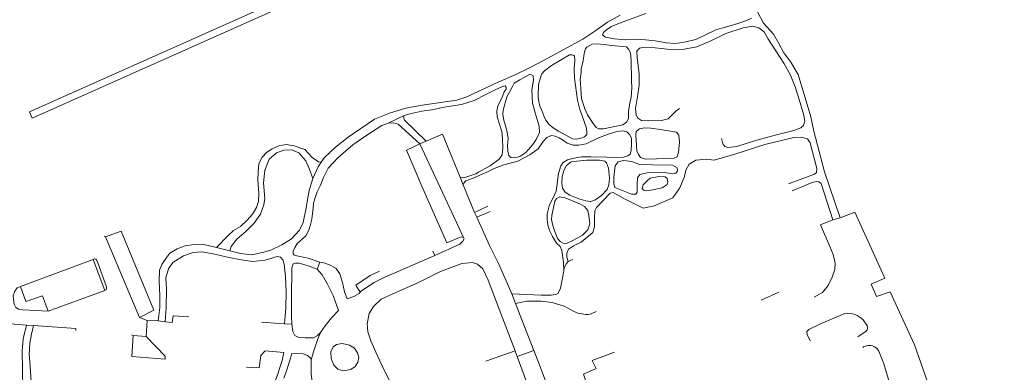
# Model space of a CAD drawing. Extents: x 145000 to 155000, y 457500 to 470000.
# Tile 123 of 196: x 152238 to 152523, y 461289 to 461391. Entities that reach past the tile are written whole.
import ezdxf

# ---------------------------------------------------------------- set-up
doc = ezdxf.new("R2010")
doc.units = 0
doc.header["$LTSCALE"] = 0.2
doc.header["$MEASUREMENT"] = 0
doc.layers.add('kant verharding', color=252, linetype='Continuous', lineweight=0)

msp = doc.modelspace()

# ---------------------------------------------------------------- linework, layer by layer
at = {"layer": 'kant verharding', "lineweight": 0}
for p, q in [((152241.15, 461364.2), (152522.49, 461489.59)), ((152241.99, 461362.39), (152523.12, 461487.68)), ((152380.01, 461369.83), (152380.94, 461371.72)), ((152241.15, 461364.2), (152241.99, 461362.39)), ((152344.97, 461360.9), (152349.57, 461363.14)), ((152355.96, 461355.72), (152354.06, 461354.93)), ((152354.06, 461354.93), (152366.71, 461327.88)), ((152366.58, 461343.03), (152365.75, 461345.32)), ((152366.58, 461343.03), (152369.86, 461335.11)), ((152369.86, 461335.11), (152373.8, 461336.86)), ((152374.39, 461335.4), (152370.56, 461333.68)), ((152479.89, 461335.19), (152475.64, 461333.51)), ((152488.54, 461316.08), (152479.89, 461335.19)), ((152369.86, 461335.11), (152370.56, 461333.68)), ((152370.56, 461333.68), (152374.22, 461325.53)), ((152473.51, 461332.98), (152475.64, 461333.51)), ((152263.15, 461328.05), (152262.78, 461328.19)), ((152263.15, 461328.05), (152272.98, 461304.7)), ((152299.13, 461323.98), (152295.26, 461324.99)), ((152358.42, 461322.63), (152357.87, 461323.89)), ((152238.6, 461313.62), (152259.62, 461321.49)), ((152259.62, 461321.49), (152262.97, 461312.52)), ((152324.35, 461318.64), (152325.2, 461320.73)), ((152484.64, 461314.3), (152488.54, 461316.08)), ((152262.97, 461312.52), (152246.57, 461306.53)), ((152486.18, 461310.76), (152484.64, 461314.3)), ((152381.79, 461308.74), (152380.68, 461311.52)), ((152457.94, 461312.05), (152452.83, 461309.69)), ((152490.08, 461312.1), (152486.18, 461310.76)), ((152381.79, 461308.74), (152387.05, 461295.19)), ((152275.2, 461303.82), (152272.98, 461304.7)), ((152482.32, 461303.98), (152483.51, 461302.15)), ((152240.3, 461302.51), (152242.4, 461302.38)), ((152274.95, 461299.19), (152275.2, 461303.82)), ((152278.37, 461303.72), (152275.2, 461303.82)), ((152278.37, 461303.72), (152280.44, 461303.41)), ((152314.91, 461302.91), (152308.33, 461303.37)), ((152314.91, 461302.91), (152317.1, 461302.79)), ((152271.19, 461299.53), (152270.72, 461299.73)), ((152274.95, 461299.19), (152271.19, 461299.53)), ((152381.69, 461295.07), (152373.17, 461292.03)), ((152382.27, 461293.47), (152381.69, 461295.07)), ((152387.05, 461295.19), (152382.27, 461293.47)), ((152384.91, 461286.14), (152382.27, 461293.47))]:
    msp.add_line(p, q, dxfattribs=at)
at = {"layer": 'kant verharding', "lineweight": 0, "flags": 128}
for points in [[(152475.64, 461333.51), (152471.15, 461346.83), (152468.06, 461358.61), (152467.16, 461362.77), (152463.55, 461374.96), (152461.41, 461378.56), (152459.32, 461381.23), (152457.95, 461383.98), (152456.41, 461386.67), (152453.48, 461389.86), (152451.87, 461392.9), (152451.6, 461394.49), (152451.36, 461396.35), (152450.43, 461398.41), (152449.55, 461399.96), (152448.14, 461402.25), (152447.94, 461403.47), (152448.49, 461404.87), (152449.55, 461405.77), (152454.84, 461408.13), (152455.65, 461408.4)], [(152419.48, 461392.65), (152411.8, 461389.84), (152409.53, 461388.86), (152408.19, 461388.03), (152407.18, 461387.1), (152406.96, 461386.42), (152407.79, 461385.77), (152410.43, 461385.27), (152413.43, 461384.99), (152416.24, 461385.14), (152419.39, 461385.03), (152422.14, 461384.72), (152425.41, 461384.12), (152428.07, 461383.95), (152430.56, 461384.29), (152433.94, 461385.1), (152439.66, 461387.84), (152442.48, 461388.7), (152446.07, 461389.68), (152448.55, 461390.56), (152450.04, 461391.3)], [(152412.06, 461392.11), (152408.37, 461390.08), (152404.7, 461387.46), (152401.24, 461385.15), (152389.83, 461379.06), (152385.83, 461376.86), (152381.82, 461374.98), (152376.89, 461372.89), (152367.7, 461368.53), (152364.81, 461367.58), (152354.74, 461366.08), (152350.01, 461365.25), (152345.33, 461363.77), (152341, 461362.02), (152333.37, 461356.86), (152329.68, 461353.99), (152326.48, 461350.98), (152325.56, 461349.6)], [(152429.23, 461365.15), (152428.12, 461364.39), (152425.9, 461362.13), (152423.97, 461361.65), (152420.16, 461361.55), (152418.21, 461361.69), (152417.08, 461362.44), (152416.62, 461363.35), (152416.47, 461365.1), (152417.17, 461369.22), (152417.48, 461371.89), (152417.48, 461375.04), (152417.27, 461377.44), (152416.92, 461379.93), (152416.83, 461381.68), (152417.66, 461382.55), (152419.13, 461382.86), (152422.15, 461382.69), (152426.5, 461382.2), (152430.49, 461382.31), (152434.2, 461382.96), (152438.24, 461384.73), (152442.56, 461386.82), (152447.56, 461388.5), (152450.37, 461388.97), (152452.12, 461388.43), (152453.66, 461387.34), (152454.7, 461385.39)], [(152401.23, 461378.43), (152401.73, 461381.48), (152401.97, 461382.37), (152402.38, 461382.86), (152403.94, 461383.72), (152405.18, 461383.83), (152407.36, 461383.61), (152409.54, 461383.31), (152413.82, 461382.93), (152414.48, 461382.31), (152415, 461381.19), (152415.17, 461378.97), (152415.26, 461373.25), (152415.37, 461370.99), (152415.18, 461368.45), (152414.78, 461366.74), (152414.42, 461364.13), (152414.42, 461362.26), (152413.83, 461361.15), (152412.81, 461360.37), (152407.24, 461359.23), (152405.89, 461359.28), (152405.07, 461359.68), (152404.02, 461361.1), (152402.62, 461363.28), (152401.76, 461365.08), (152400.88, 461367.97), (152400.7, 461369.4)], [(152454.7, 461385.39), (152459.39, 461378.25), (152461.28, 461374.8), (152462.61, 461371.45), (152463.93, 461367.41), (152465.06, 461363.53), (152465.48, 461361.44), (152465.05, 461360.23), (152464.28, 461359.55), (152462.25, 461358.76), (152457.26, 461357.56), (152450.84, 461355.81), (152445.77, 461354.18), (152443.2, 461353.89), (152442.34, 461354.17), (152441.75, 461354.9), (152441.38, 461356.51)], [(152389.08, 461374.39), (152389.4, 461375.16), (152390.12, 461376.06), (152392.15, 461377.57), (152397.39, 461380.62), (152398.15, 461380.7), (152398.58, 461380.48), (152398.83, 461380.24), (152398.94, 461379.04), (152398.72, 461376.58), (152398.79, 461373.88), (152399.68, 461367.52), (152400.35, 461364.82), (152401.08, 461363.04), (152402.33, 461359.41), (152402.41, 461358.23), (152402.35, 461357.62), (152401.75, 461356.99), (152400.66, 461356.53), (152399.27, 461356.25), (152398.26, 461356.39), (152394.22, 461358.59), (152392.69, 461359.52), (152391.49, 461360.47), (152390.51, 461361.8)], [(152400.7, 461369.4), (152400.43, 461373.58), (152400.7, 461375.51), (152400.77, 461376.59), (152401.23, 461378.43)], [(152380.94, 461371.72), (152381.41, 461372.49), (152383, 461373.44), (152385.57, 461374.86), (152386.22, 461374.95), (152386.83, 461374.59), (152386.98, 461373.45), (152386.52, 461370.44), (152386.64, 461366.71), (152387.4, 461363.93), (152388.56, 461360.05), (152388.68, 461358.17), (152387.77, 461356.17), (152386.76, 461354.71), (152384.79, 461352.44), (152383.05, 461351.25), (152381.55, 461350.91), (152380.41, 461350.98), (152379.78, 461351.57), (152379.49, 461352.76), (152379.47, 461354.52), (152379.64, 461356.42), (152379.31, 461358.33), (152378.85, 461360.13), (152378.35, 461361.75), (152378.09, 461363.45), (152378.15, 461364.69), (152379.29, 461368.47), (152380.01, 461369.83)], [(152390.51, 461361.8), (152389.92, 461362.99), (152389.37, 461364.53), (152388.83, 461365.82), (152388.46, 461367.21), (152388.31, 461368.52), (152388.4, 461372.09), (152389.08, 461374.39)], [(152371.1, 461346.7), (152374.38, 461348.59), (152377.07, 461350.45), (152377.86, 461351.73), (152378.1, 461353.64), (152378.03, 461356.36), (152377.83, 461358.53), (152377.13, 461360.58), (152376.5, 461362.72), (152376.39, 461364.33), (152376.68, 461365.95), (152377.82, 461368.14), (152378.47, 461369.92), (152379.02, 461370.74), (152379.08, 461371.25), (152378.78, 461371.67), (152378.02, 461371.48), (152375.92, 461370.57), (152373.14, 461369.2), (152369.84, 461367.43), (152366.11, 461366.33), (152361.68, 461365.63), (152357.47, 461364.77), (152354.69, 461364.37), (152351.2, 461363.59), (152349.57, 461363.14)], [(152325.2, 461320.73), (152321.8, 461321.89), (152318, 461322.59), (152317.69, 461322.79), (152317.41, 461323.16), (152317.47, 461323.86), (152317.9, 461324.91), (152318.75, 461326.19), (152320.08, 461327.35), (152321.09, 461328.35), (152321.87, 461329.78), (152322.36, 461331.19), (152322.84, 461333.11), (152323.26, 461336.32), (152323.35, 461337.8), (152323.78, 461339.32), (152324.41, 461341.08), (152325.33, 461342.94), (152326.21, 461345.17), (152327.54, 461347.84), (152330.45, 461351.01), (152334.74, 461354.64), (152339.01, 461357.65), (152343.09, 461360.19), (152344.97, 461360.9)], [(152344.97, 461360.9), (152346.49, 461360.96), (152347.82, 461360.62), (152354.06, 461354.93)], [(152349.57, 461363.14), (152349.32, 461362.68), (152349.67, 461361.79), (152355.96, 461355.72)], [(152400.89, 461351.17), (152403.66, 461351.19), (152412.7, 461351.01), (152414.2, 461351.41), (152414.93, 461351.97), (152415.18, 461353.02), (152415.3, 461354.76), (152415.27, 461356.43), (152414.84, 461357.55), (152413.96, 461358.39), (152412.84, 461358.66), (152411.04, 461358.5), (152408.87, 461357.84), (152405.58, 461356.53), (152402.22, 461354.96), (152400.05, 461354.54), (152398.39, 461354.52), (152396.65, 461355.1), (152395.62, 461355.86), (152394.41, 461356.65)], [(152428.86, 461352.29), (152429.18, 461355.43), (152428.99, 461357.46), (152428.31, 461358.33), (152423.69, 461359.05), (152420.92, 461359.42), (152419.04, 461359.56), (152417.57, 461359.22), (152416.7, 461358.46), (152416.52, 461357.29), (152416.76, 461354.45), (152416.82, 461352.93), (152417.3, 461351.84), (152417.91, 461350.94), (152419.22, 461350.49), (152422.58, 461350.55), (152427.6, 461350.77), (152428.52, 461351.14), (152428.64, 461351.69), (152428.86, 461352.29)], [(152355.96, 461355.72), (152360.63, 461357.76), (152365.75, 461345.32)], [(152394.41, 461356.65), (152393.25, 461357.12), (152392.2, 461357.34), (152390.86, 461356.72), (152389.71, 461355.58), (152388.35, 461353.51), (152385.94, 461351.73), (152382.41, 461349.91), (152378.37, 461348.81), (152375.62, 461347.79), (152373.46, 461346.72), (152371.42, 461345.82)], [(152460.78, 461343.55), (152460.9, 461343.49), (152463.28, 461344.35), (152468.2, 461346.14), (152468.8, 461346.65), (152468.89, 461347.79), (152467.01, 461355.23), (152466.17, 461356.32), (152464.36, 461356.83), (152462.26, 461356.76), (152453.86, 461354.76), (152445.17, 461351.98), (152439.24, 461350.24), (152436.95, 461350.49), (152433.9, 461350.2), (152431.96, 461349.02), (152430.99, 461347.33), (152430.6, 461345.45), (152429.31, 461342.15), (152427.24, 461339.3), (152421.85, 461337), (152418.64, 461336.33), (152413.3, 461338.97), (152410, 461340.84), (152409.11, 461340.68), (152405.14, 461336.5)], [(152325.56, 461349.6), (152324.74, 461349.71), (152322.96, 461350.97), (152320.78, 461353.28), (152317.73, 461354.38), (152315.44, 461354.73), (152313.3, 461354.3), (152311.4, 461353.5), (152309.82, 461352.5), (152308.45, 461351.08), (152307.53, 461349.25), (152307.29, 461346.83), (152307.2, 461344.43), (152307.52, 461340.64), (152307.41, 461338.28), (152306.82, 461336.47), (152305.66, 461334.61), (152304.16, 461332.81), (152302.24, 461331.02), (152300.21, 461329.9), (152298.51, 461328.34), (152295.26, 461324.99)], [(152299.13, 461323.98), (152299.56, 461325.22), (152301.2, 461327.38), (152303.88, 461329.64), (152306.22, 461331.98), (152308, 461334.56), (152309, 461337.29), (152309.24, 461339.16), (152308.91, 461343.6), (152309.3, 461347.35), (152310.49, 461350.46), (152312.62, 461352.35), (152314.79, 461353.1), (152317.04, 461353.17), (152319.06, 461352.29), (152321.16, 461350.01), (152322.12, 461347.76), (152323.1, 461344.94)], [(152354.06, 461354.93), (152350.2, 461353.09), (152354.94, 461342.02), (152361.92, 461326.34), (152366.07, 461328.01), (152366.71, 461327.88)], [(152325.56, 461349.6), (152324.64, 461348.23), (152323.1, 461344.94)], [(152380.68, 461311.52), (152389.14, 461311.18), (152392.1, 461311.14), (152393.43, 461311.31), (152394.06, 461311.74), (152394.8, 461313.22), (152395.77, 461318.18), (152395.64, 461320.56), (152395.18, 461324.04), (152394.66, 461325.22), (152393.6, 461326.16), (152392.47, 461328.13), (152391.63, 461329.84), (152391.07, 461331.49), (152390.93, 461333.01), (152390.95, 461334.64), (152391.5, 461337.03), (152393.01, 461340.22), (152393.54, 461341.24), (152394.17, 461346.37), (152394.85, 461348.53), (152395.51, 461349.48), (152396.78, 461350.26), (152398.72, 461350.79), (152400.89, 461351.17)], [(152398.93, 461339.46), (152397.43, 461340.07), (152396.12, 461340.97), (152395.36, 461342.14), (152395.12, 461343.51), (152395.22, 461345.46), (152395.84, 461347.38), (152396.53, 461348.61), (152397.9, 461349.68), (152399.47, 461349.95), (152402.37, 461350.21), (152406.02, 461350.19), (152407.56, 461349.87), (152408.11, 461349.41), (152408.64, 461347.85), (152408.97, 461345), (152408.79, 461343.09), (152408.22, 461341.75), (152406.65, 461339.99), (152404.71, 461338.61), (152403.51, 461338.21), (152402.11, 461338.39), (152400.07, 461339.03), (152398.93, 461339.46)], [(152410.96, 461342.06), (152410.5, 461342.28), (152410.2, 461343.28), (152410.19, 461345.28), (152410.61, 461348.57), (152411.4, 461349.74), (152413, 461350.14), (152415.36, 461349.79), (152417.66, 461348.94), (152421.39, 461348.8), (152427.12, 461348.74), (152428.55, 461348.02), (152428.58, 461347.1), (152428.11, 461346.47), (152427.2, 461346.26), (152424.8, 461346.66), (152419.79, 461346.54), (152417.75, 461346.01), (152417.05, 461345.09), (152416.91, 461342.85), (152416.93, 461340.97), (152416.56, 461340.38), (152415.34, 461340.39), (152410.96, 461342.06)], [(152365.75, 461345.32), (152366.82, 461345.09), (152370.33, 461346.25), (152371.1, 461346.7)], [(152323.1, 461344.94), (152322.04, 461341.44), (152321.07, 461335.89), (152320.38, 461332.18), (152319.32, 461329.97), (152316.95, 461327.41), (152314.17, 461325.67), (152311, 461324.14), (152308.63, 461323.48), (152305.49, 461322.84), (152302.21, 461323.23), (152299.13, 461323.98)], [(152371.42, 461345.82), (152369.5, 461344.97), (152367.42, 461344.19), (152366.82, 461343.55), (152366.58, 461343.03)], [(152421.5, 461341.64), (152424.18, 461342.22), (152425.63, 461343.17), (152425.82, 461343.96), (152425.63, 461344.89), (152425.02, 461345.42), (152423.22, 461345.43), (152420.73, 461345.01), (152419.79, 461344.2), (152418.69, 461343.02), (152418.41, 461342.05), (152418.75, 461341.51), (152419.5, 461341.29), (152421.5, 461341.64)], [(152473.51, 461332.98), (152470.17, 461343.42), (152469.53, 461343.91), (152468.82, 461344.03), (152467.55, 461343.74), (152464.57, 461342.5), (152461.78, 461341.33)], [(152398.64, 461338.28), (152400.32, 461337.57), (152401.75, 461336.83), (152402.65, 461335.64), (152402.93, 461334.24), (152403.21, 461331.78), (152402.68, 461330.04), (152401.14, 461328.53), (152398.55, 461327.05), (152396.55, 461326.11), (152395.55, 461326.16), (152394.7, 461326.68), (152393.93, 461327.55), (152393.09, 461329.59), (152392.57, 461331.27), (152392.2, 461333.05), (152392.25, 461334.16), (152393.16, 461338.38), (152393.59, 461339.16), (152394.62, 461339.58), (152396.09, 461339.29), (152398.64, 461338.28)], [(152405.14, 461336.5), (152404.74, 461335.59), (152404.61, 461333.4), (152404.57, 461330.92), (152404.16, 461329.29), (152400.79, 461326.48), (152398.56, 461325.39), (152397.09, 461324.45), (152396.61, 461323.3), (152396.58, 461322.12), (152397, 461320.87), (152398.3, 461321.45)], [(152468.14, 461310.55), (152470.58, 461311.93), (152472.21, 461313.99), (152473.3, 461316.39), (152474.08, 461318.57), (152474.17, 461320.41), (152473.61, 461322.92), (152472.67, 461325.22), (152469.94, 461331.47), (152473.51, 461332.98)], [(152272.98, 461304.7), (152277.2, 461306.8), (152267.67, 461329.68), (152263.15, 461328.05)], [(152366.71, 461327.88), (152366.86, 461327.47), (152366.54, 461326.74), (152365.68, 461325.88), (152358.42, 461322.63)], [(152295.26, 461324.99), (152291.26, 461325.87), (152288.8, 461325.83), (152286.18, 461325.39), (152283.89, 461324.6), (152281.79, 461323.31), (152280.59, 461321.72), (152279.51, 461320.07), (152278.82, 461318.41), (152278.74, 461315.22), (152278.91, 461311.02), (152278.87, 461307.55), (152278.37, 461303.72)], [(152374.22, 461325.53), (152376.79, 461320.27), (152379.04, 461315.31), (152380.68, 461311.52)], [(152262.97, 461312.52), (152263.37, 461312.74), (152263.49, 461313.11), (152263.51, 461313.54), (152260.68, 461321.3), (152260.39, 461321.59), (152260.01, 461321.66), (152259.62, 461321.49)], [(152280.44, 461303.41), (152280.72, 461307.48), (152280.8, 461313.03), (152280.66, 461316.21), (152281.36, 461318.74), (152282.62, 461320.58), (152285.75, 461322.54), (152288.49, 461323.5), (152291.01, 461323.72), (152294.77, 461323.01), (152298.42, 461322.13), (152302.39, 461321.33), (152305.68, 461320.9), (152309.38, 461321.27), (152312.83, 461322.35), (152313.75, 461322.15), (152314.46, 461321.38), (152314.87, 461320.16), (152315.25, 461316.45), (152315.4, 461312.06), (152315.33, 461307.49), (152314.91, 461302.91)], [(152358.42, 461322.63), (152343.92, 461316.33), (152340.84, 461314.83), (152337.18, 461312.39), (152336.87, 461312.07)], [(152324.35, 461318.64), (152322.09, 461319.53), (152319.15, 461320.38), (152318.12, 461320.4), (152317.42, 461320.18), (152317.04, 461319.1), (152316.93, 461310.23), (152316.96, 461305.08), (152317.1, 461302.79)], [(152325.34, 461300.38), (152326.66, 461302.29), (152328.56, 461304.61), (152330.56, 461306.72), (152329.05, 461311.02), (152327.39, 461314.36), (152325.82, 461317.05), (152324.35, 461318.64)], [(152336.87, 461312.07), (152336.5, 461311.69), (152334.99, 461310.82), (152333.05, 461310.07), (152332.34, 461312.14), (152331.75, 461314.81), (152330.99, 461317.35), (152329.78, 461318.93), (152327.93, 461319.94), (152326.29, 461320.47), (152325.2, 461320.73)], [(152342.39, 461318.14), (152339.7, 461316.83), (152335.62, 461314.09), (152336.87, 461312.07)], [(152353.7, 461314.8), (152360.05, 461318.02), (152366.19, 461320.34), (152369.27, 461320.62), (152370.81, 461320.08), (152372.3, 461318.78), (152373.83, 461315.47), (152376.99, 461307.1), (152381.69, 461295.07)], [(152238.6, 461313.62), (152237.65, 461313.24), (152236.91, 461312.34), (152236.43, 461310.93), (152236.76, 461308.53), (152237.25, 461307.56), (152238.02, 461307.08), (152239.22, 461306.93), (152246.57, 461306.53)], [(152246.57, 461306.53), (152244.92, 461310.99), (152240.17, 461309.36), (152238.6, 461313.62)], [(152347.18, 461282.89), (152344.05, 461288.94), (152341.71, 461293.85), (152339.91, 461297.96), (152339.01, 461300.52), (152338.81, 461302.91), (152339.43, 461305.83), (152340.66, 461307.86), (152342.88, 461310.05), (152346.25, 461311.57), (152353.7, 461314.8)], [(152503.44, 461278.96), (152497.14, 461296.75), (152490.08, 461312.1)], [(152398.72, 461306.4), (152395.85, 461307.98), (152392.39, 461309), (152389.16, 461309.43), (152385.05, 461309.4), (152381.79, 461308.74)], [(152240.3, 461302.51), (152234.7, 461302.93), (152226.61, 461304.06), (152219.82, 461305.32)], [(152287.29, 461304.93), (152282.79, 461305.2), (152282.48, 461303.25), (152280.44, 461303.41)], [(152403.21, 461305.62), (152403.61, 461305.8), (152405.07, 461306.45)], [(152467, 461298), (152466.12, 461299.79), (152466.05, 461300.61), (152466.55, 461301.23), (152469.93, 461302.83), (152477.01, 461305.88)], [(152206.7, 461303.5), (152210.56, 461295.47), (152221.7, 461270.77), (152222.95, 461269.59), (152224.47, 461269.24), (152226.09, 461269.8), (152228.32, 461271.17), (152231.82, 461274.24), (152238.92, 461281.43), (152239.37, 461282.51), (152239.27, 461284.14), (152239.05, 461294.98), (152239.41, 461298.49), (152240.3, 461302.51)], [(152242.4, 461302.38), (152241.76, 461299.89), (152241.31, 461297.25), (152241.13, 461294), (152241.39, 461290.6), (152241.96, 461281.58), (152242.27, 461280.39), (152245.78, 461274.85), (152248.71, 461270.35), (152253.06, 461264.86), (152257.47, 461260.89), (152259.6, 461259.18), (152260.34, 461259.17), (152260.99, 461259.61), (152264.14, 461264.08), (152266.52, 461266.63), (152269.61, 461268.74), (152272.35, 461269.81), (152275.78, 461270.77), (152279.01, 461271.13), (152282.64, 461271.15), (152285.58, 461271.24), (152287.04, 461271.67), (152287.92, 461272.42)], [(152254.59, 461300.93), (152254.58, 461301.56), (152242.4, 461302.38)], [(152317.1, 461302.79), (152317.32, 461300.63), (152317.89, 461299.46), (152319.06, 461298.96), (152320.89, 461298.81), (152323.35, 461298.8), (152324.39, 461299.36), (152325.34, 461300.38)], [(152271.19, 461299.53), (152270.76, 461293.41), (152280.43, 461292.67), (152280.48, 461293.53), (152274.95, 461299.19)], [(152322.7, 461292.48), (152323.35, 461294.76), (152324.49, 461298.25), (152325.34, 461300.38)], [(152483.22, 461300.84), (152483.14, 461300.75), (152480.79, 461299.13)], [(152334.17, 461289.67), (152335.4, 461290.58), (152336.15, 461291.78), (152336.49, 461293.16), (152336.1, 461294.51), (152335.17, 461295.84), (152333.79, 461296.72), (152331.63, 461297.14), (152330.03, 461296.89), (152329.06, 461296.25), (152328.34, 461294.77), (152328.43, 461292.87), (152329.2, 461290.9), (152330.33, 461289.72), (152331.96, 461289.24), (152334.17, 461289.67)], [(152290.7, 461271.66), (152290.7, 461271.58), (152291.66, 461270.97), (152300.99, 461269.7), (152301.88, 461269.9), (152302.76, 461270.45), (152304.33, 461272.38), (152307.34, 461276.36), (152309.18, 461279.3), (152310.68, 461282.21), (152313.11, 461288.61), (152313.43, 461289.63), (152314.28, 461292.27), (152314.74, 461294.56), (152309.34, 461295.08), (152308.14, 461293.76), (152308.01, 461292.91), (152307.59, 461290.14), (152303.98, 461290.34)], [(152315.39, 461288.95), (152316.32, 461291.65), (152317.02, 461294.34), (152320.38, 461294.18), (152321.64, 461293.71), (152322.42, 461292.94), (152322.7, 461292.48)], [(152322.7, 461292.48), (152322.62, 461288.33), (152323.05, 461285.53), (152323.3, 461284.51), (152323.79, 461282.49), (152322.93, 461282.09), (152323.49, 461279.93), (152323.17, 461277.23)], [(152387.05, 461295.19), (152388.69, 461291.01), (152392.64, 461280.41), (152393.99, 461278.33), (152395.52, 461277.44)], [(152395.52, 461277.44), (152397.69, 461277.9), (152399.3, 461278.93), (152400.04, 461280), (152399.33, 461282.18), (152403.07, 461283.47), (152401.42, 461288.3), (152405.04, 461289.96), (152403.97, 461292.29), (152408.89, 461294.12), (152410.39, 461294.68)], [(152487.07, 461294.45), (152488.19, 461291.63), (152490.26, 461284.52), (152494.79, 461271.49), (152496.76, 461263.6)], [(152314.76, 461287.17), (152315.39, 461288.95)]]:
    msp.add_lwpolyline(points, dxfattribs=at)
at = {"layer": 'kant verharding', "lineweight": 0}
for centre, radius, start, end in [((152399.49, 461318.11), 3.71, 132.0529, 178.9307), ((152402.46, 461314.56), 8.97, 245.3573, 274.7884), ((152477.65, 461299.3), 6.61, 45.0778, 95.5914), ((152482.25, 461301.74), 1.32, 316.8889, 18.0904), ((152483.74, 461293.92), 2.65, 101.4502, 126.0525), ((152484, 461293.37), 3.25, 19.3799, 104.123)]:
    msp.add_arc(centre, radius, start, end, dxfattribs=at)

doc.saveas('drawing.dxf')
